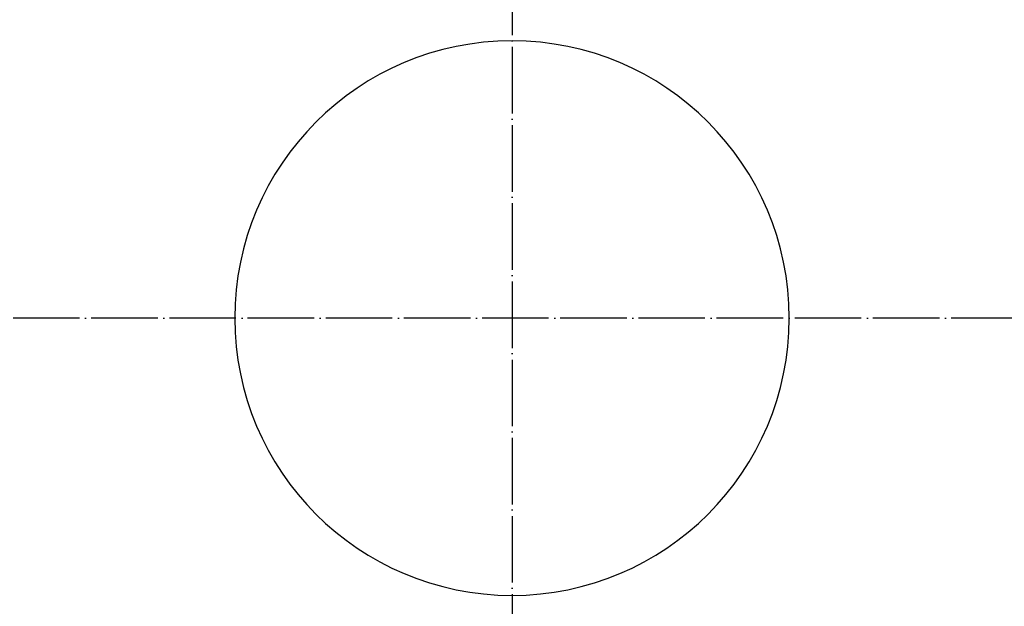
# Model space of a CAD drawing. Extents: x -1809 to 6113, y -4129 to 1471.
# Tile 63 of 197: x 1211 to 1389, y -1874 to -1768. Entities that reach past the tile are written whole.
import ezdxf

# ---------------------------------------------------------------- set-up
doc = ezdxf.new("R2010")
doc.units = 0
doc.linetypes.add('DASHED', pattern=[15, 7, -8])
doc.linetypes.add('DOT_CENTER', pattern=[14, 12, -1, 0, -1])
doc.layers.get('0').update_dxf_attribs({"linetype": 'CONTINUOUS'})
for name, color, linetype in [('1', 7, 'CONTINUOUS'), ('16', 7, 'CONTINUOUS'), ('DIMPROHIDE', 7, 'CONTINUOUS')]:
    doc.layers.add(name, color=color, linetype=linetype)

# ---------------------------------------------------------------- blocks, each defined once
blk = doc.blocks.new('HEADPLATE_TEL', base_point=(934, -2316.07))
at = {"layer": '16', "color": 1, "linetype": 'DOT_CENTER'}
for p, q in [((1300, -1589.68), (1300, -2054.08)), ((1532.2, -1821.88), (940.8, -1821.88))]:
    blk.add_line(p, q, dxfattribs=at)
at = {"layer": 'DIMPROHIDE', "color": 7, "linetype": 'DASHED'}
for radius in [201, 189]:
    blk.add_circle((1300, -1821.88), radius, dxfattribs=at)
blk = doc.blocks.new('E7018-24101__831', base_point=(1536.8, -1521.88))
at = {"color": 1, "linetype": 'CONTINUOUS'}
for start, end in [(0, 180), (180, 0)]:
    blk.add_arc((1300, -1821.88), 50, start, end, dxfattribs=at)
blk = doc.blocks.new('E7018-64101__940', base_point=(1550.3, -1481.88))
blk.add_blockref('E7018-24101__831', (1536.8, -1521.88))
blk = doc.blocks.new('DUT_BOARD__941', base_point=(1507.82, -1537.57))
at = {"color": 1, "linetype": 'CONTINUOUS'}
for start, end in [(0, 180), (180, 0)]:
    blk.add_arc((1300, -1821.88), 50, start, end, dxfattribs=at)
blk = doc.blocks.new('STIFF_ASSY_DUTBD__942', base_point=(1550.3, -1481.88))
for name, p in [('E7018-64101__940', (1550.3, -1481.88)), ('DUT_BOARD__941', (1507.82, -1537.57))]:
    blk.add_blockref(name, p)
blk = doc.blocks.new('A1__1020', base_point=(1550.3, -1481.88))
blk.add_blockref('STIFF_ASSY_DUTBD__942', (1550.3, -1481.88))
blk = doc.blocks.new('FRONT1__1021', base_point=(1550.3, -1481.88))
blk.add_blockref('A1__1020', (1550.3, -1481.88))
blk = doc.blocks.new('L1__1022', base_point=(1550.3, -1481.88))
blk.add_blockref('FRONT1__1021', (1550.3, -1481.88))

msp = doc.modelspace()

# ---------------------------------------------------------------- block references
msp.add_blockref('L1__1022', (1550.3, -1481.88))
at = {"layer": '1'}
msp.add_blockref('HEADPLATE_TEL', (934, -2316.07), dxfattribs=at)

doc.saveas('drawing.dxf')
